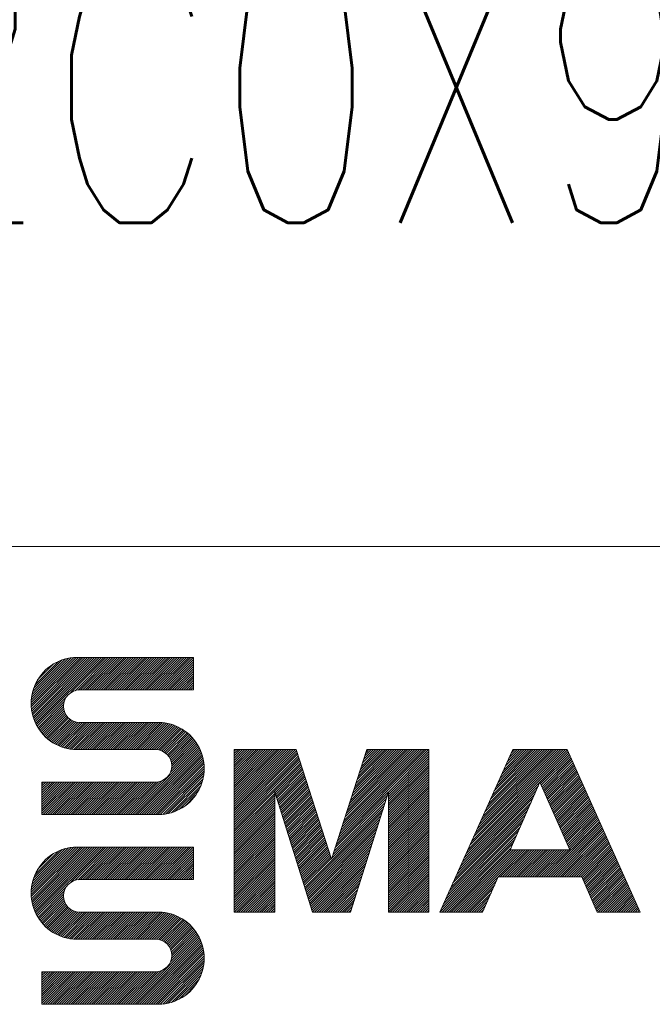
# Model space of a CAD drawing. Header units: millimetres. Extents: x 0 to 1189, y 0 to 841.
# Tile 14 of 28: x 1050 to 1061, y 18 to 37. Entities that reach past the tile are written whole.
import ezdxf

# ---------------------------------------------------------------- set-up
doc = ezdxf.new("R2010")
doc.units = ezdxf.units.MM
doc.layers.get('0').update_dxf_attribs({"linetype": 'CONTINUOUS'})
doc.layers.add('220', color=7, linetype='CONTINUOUS', true_color=0xffffff)
doc.styles.add('latin_extended', font='simplex.shx')

# ---------------------------------------------------------------- blocks, each defined once
blk = doc.blocks.new('HATCH5')
at = {"color": 1, "linetype": 'Continuous', "lineweight": 13}
for p, q in [((1049.765, 24.039), (1050.597, 24.871)), ((1049.765, 23.996), (1050.639, 24.871)), ((1049.767, 23.956), (1050.681, 24.87)), ((1049.767, 24.083), (1050.552, 24.869)), ((1049.771, 23.917), (1050.723, 24.87)), ((1049.772, 24.13), (1050.505, 24.864)), ((1049.776, 23.88), (1050.766, 24.87)), ((1049.78, 24.181), (1050.455, 24.856)), ((1049.783, 23.845), (1050.808, 24.87)), ((1049.791, 23.81), (1050.85, 24.87)), ((1049.792, 24.236), (1050.4, 24.843)), ((1049.8, 23.777), (1050.893, 24.87)), ((1049.81, 23.745), (1050.935, 24.87)), ((1049.811, 24.297), (1050.339, 24.825)), ((1049.821, 23.714), (1050.978, 24.87)), ((1049.834, 23.683), (1051.02, 24.87)), ((1049.838, 24.367), (1050.269, 24.797)), ((1049.847, 23.654), (1051.063, 24.87)), ((1049.861, 23.626), (1051.105, 24.87)), ((1049.884, 24.455), (1050.181, 24.752)), ((1050.498, 24.221), (1051.147, 24.87)), ((1050.577, 24.257), (1051.19, 24.87)), ((1050.631, 24.268), (1051.232, 24.87)), ((1050.675, 24.27), (1051.275, 24.87)), ((1050.717, 24.27), (1051.317, 24.87)), ((1050.76, 24.27), (1051.36, 24.87)), ((1050.802, 24.27), (1051.402, 24.87)), ((1050.844, 24.27), (1051.444, 24.87)), ((1050.887, 24.27), (1051.487, 24.87)), ((1050.929, 24.27), (1051.529, 24.87)), ((1050.972, 24.27), (1051.572, 24.87)), ((1051.014, 24.27), (1051.614, 24.87)), ((1051.057, 24.27), (1051.657, 24.87)), ((1051.099, 24.27), (1051.699, 24.87)), ((1051.141, 24.27), (1051.741, 24.87)), ((1051.184, 24.27), (1051.784, 24.87)), ((1051.226, 24.27), (1051.826, 24.87)), ((1051.269, 24.27), (1051.869, 24.87)), ((1051.311, 24.27), (1051.911, 24.87)), ((1051.354, 24.27), (1051.954, 24.87)), ((1051.396, 24.27), (1051.996, 24.87)), ((1051.438, 24.27), (1052.038, 24.87)), ((1051.481, 24.27), (1052.081, 24.87)), ((1051.523, 24.27), (1052.123, 24.87)), ((1051.566, 24.27), (1052.166, 24.87)), ((1051.608, 24.27), (1052.208, 24.87)), ((1051.651, 24.27), (1052.251, 24.87)), ((1051.693, 24.27), (1052.293, 24.87)), ((1051.735, 24.27), (1052.335, 24.87)), ((1051.778, 24.27), (1052.378, 24.87)), ((1051.82, 24.27), (1052.42, 24.87)), ((1051.863, 24.27), (1052.463, 24.87)), ((1051.905, 24.27), (1052.505, 24.87)), ((1051.948, 24.27), (1052.548, 24.87)), ((1051.99, 24.27), (1052.59, 24.87)), ((1052.032, 24.27), (1052.632, 24.87)), ((1052.075, 24.27), (1052.675, 24.87)), ((1052.117, 24.27), (1052.717, 24.87)), ((1052.16, 24.27), (1052.76, 24.87)), ((1052.202, 24.27), (1052.763, 24.831)), ((1052.245, 24.27), (1052.763, 24.788)), ((1052.287, 24.27), (1052.763, 24.746)), ((1052.329, 24.27), (1052.763, 24.704)), ((1052.372, 24.27), (1052.763, 24.661)), ((1052.414, 24.27), (1052.763, 24.619)), ((1052.457, 24.27), (1052.763, 24.576)), ((1052.499, 24.27), (1052.763, 24.534)), ((1052.542, 24.27), (1052.763, 24.491)), ((1052.584, 24.27), (1052.763, 24.449)), ((1052.626, 24.27), (1052.763, 24.407)), ((1052.669, 24.27), (1052.763, 24.364)), ((1052.711, 24.27), (1052.763, 24.322)), ((1052.754, 24.27), (1052.763, 24.279)), ((1049.876, 23.599), (1050.412, 24.135)), ((1049.892, 23.572), (1050.375, 24.056)), ((1049.908, 23.546), (1050.365, 24.002)), ((1049.926, 23.521), (1050.363, 23.958)), ((1049.944, 23.497), (1050.367, 23.92)), ((1049.963, 23.473), (1050.375, 23.885)), ((1049.983, 23.451), (1050.386, 23.854)), ((1050.003, 23.429), (1050.4, 23.826)), ((1050.024, 23.407), (1050.416, 23.799)), ((1050.046, 23.387), (1050.435, 23.775)), ((1050.069, 23.367), (1050.455, 23.753)), ((1050.093, 23.348), (1050.478, 23.734)), ((1050.117, 23.33), (1050.503, 23.716)), ((1050.142, 23.313), (1050.53, 23.701)), ((1050.168, 23.296), (1050.56, 23.688)), ((1050.194, 23.28), (1050.592, 23.678)), ((1050.222, 23.265), (1050.628, 23.672)), ((1050.25, 23.251), (1050.669, 23.67)), ((1050.279, 23.238), (1050.711, 23.67)), ((1050.309, 23.226), (1050.754, 23.67)), ((1050.34, 23.214), (1050.796, 23.67)), ((1050.373, 23.204), (1050.838, 23.67)), ((1050.406, 23.195), (1050.881, 23.67)), ((1050.44, 23.187), (1050.923, 23.67)), ((1050.476, 23.18), (1050.966, 23.67)), ((1050.513, 23.175), (1051.008, 23.67)), ((1050.552, 23.171), (1051.051, 23.67)), ((1050.592, 23.169), (1051.093, 23.67)), ((1050.634, 23.169), (1051.135, 23.67)), ((1050.678, 23.17), (1051.178, 23.67)), ((1050.72, 23.17), (1051.22, 23.67)), ((1050.763, 23.17), (1051.263, 23.67)), ((1050.805, 23.17), (1051.305, 23.67)), ((1050.848, 23.17), (1051.348, 23.67)), ((1050.89, 23.17), (1051.39, 23.67)), ((1050.932, 23.17), (1051.432, 23.67)), ((1050.975, 23.17), (1051.475, 23.67)), ((1051.017, 23.17), (1051.517, 23.67)), ((1051.06, 23.17), (1051.56, 23.67)), ((1051.102, 23.17), (1051.602, 23.67)), ((1051.145, 23.17), (1051.645, 23.67)), ((1051.187, 23.17), (1051.687, 23.67)), ((1051.229, 23.17), (1051.729, 23.67)), ((1051.272, 23.17), (1051.772, 23.67)), ((1051.314, 23.17), (1051.814, 23.67)), ((1051.357, 23.17), (1051.857, 23.67)), ((1051.399, 23.17), (1051.899, 23.67)), ((1051.442, 23.17), (1051.942, 23.67)), ((1051.484, 23.17), (1051.984, 23.67)), ((1051.526, 23.17), (1052.026, 23.67)), ((1051.569, 23.17), (1052.069, 23.67)), ((1051.611, 23.17), (1052.113, 23.671)), ((1051.654, 23.17), (1052.154, 23.67)), ((1051.696, 23.17), (1052.193, 23.667)), ((1051.738, 23.17), (1052.231, 23.663)), ((1051.781, 23.17), (1052.268, 23.657)), ((1051.823, 23.17), (1052.303, 23.649)), ((1051.866, 23.17), (1052.336, 23.641)), ((1051.908, 23.17), (1052.369, 23.631)), ((1051.951, 23.17), (1052.401, 23.62)), ((1051.993, 23.17), (1052.431, 23.608)), ((1052.035, 23.17), (1052.461, 23.596)), ((1052.078, 23.17), (1052.49, 23.582)), ((1052.116, 23.165), (1052.518, 23.567)), ((1052.15, 23.157), (1052.545, 23.552)), ((1052.181, 23.146), (1052.571, 23.536)), ((1052.209, 23.132), (1052.596, 23.519)), ((1052.235, 23.115), (1052.621, 23.501)), ((1052.259, 23.097), (1052.645, 23.482)), ((1052.281, 23.076), (1052.668, 23.463)), ((1052.301, 23.053), (1052.69, 23.443)), ((1052.318, 23.028), (1052.712, 23.422)), ((1052.333, 23.001), (1052.733, 23.401)), ((1052.346, 22.971), (1052.753, 23.378)), ((1052.355, 22.938), (1052.772, 23.355)), ((1052.358, 22.813), (1052.826, 23.281)), ((1052.361, 22.902), (1052.791, 23.331)), ((1052.363, 22.861), (1052.809, 23.307)), ((1051.599, 21.97), (1052.857, 23.228)), ((1051.642, 21.97), (1052.872, 23.2)), ((1051.684, 21.97), (1052.886, 23.172)), ((1051.726, 21.97), (1052.898, 23.142)), ((1051.769, 21.97), (1052.91, 23.111)), ((1051.811, 21.97), (1052.921, 23.08)), ((1052.339, 22.752), (1052.842, 23.255)), ((1051.854, 21.97), (1052.931, 23.047)), ((1051.896, 21.97), (1052.939, 23.013)), ((1051.939, 21.97), (1052.947, 22.978)), ((1051.981, 21.97), (1052.953, 22.942)), ((1052.023, 21.97), (1052.957, 22.904)), ((1052.066, 21.97), (1052.96, 22.865)), ((1052.107, 21.969), (1052.962, 22.823)), ((1052.15, 21.97), (1052.961, 22.78)), ((1052.196, 21.973), (1052.957, 22.734)), ((1049.963, 22.54), (1049.993, 22.57)), ((1049.963, 22.498), (1050.035, 22.57)), ((1049.963, 22.455), (1050.078, 22.57)), ((1049.963, 22.413), (1050.12, 22.57)), ((1049.963, 22.37), (1050.163, 22.57)), ((1049.963, 22.328), (1050.205, 22.57)), ((1049.963, 22.285), (1050.248, 22.57)), ((1049.963, 22.243), (1050.29, 22.57)), ((1049.963, 22.201), (1050.332, 22.57)), ((1049.963, 22.158), (1050.375, 22.57)), ((1049.963, 22.116), (1050.417, 22.57)), ((1049.963, 22.073), (1050.46, 22.57)), ((1049.963, 22.031), (1050.502, 22.57)), ((1049.963, 21.988), (1050.545, 22.57)), ((1049.987, 21.97), (1050.587, 22.57)), ((1050.029, 21.97), (1050.629, 22.57)), ((1050.072, 21.97), (1050.672, 22.57)), ((1050.114, 21.97), (1050.714, 22.57)), ((1050.157, 21.97), (1050.757, 22.57)), ((1050.199, 21.97), (1050.799, 22.57)), ((1050.242, 21.97), (1050.842, 22.57)), ((1050.284, 21.97), (1050.884, 22.57)), ((1050.326, 21.97), (1050.926, 22.57)), ((1050.369, 21.97), (1050.969, 22.57)), ((1050.411, 21.97), (1051.011, 22.57)), ((1050.454, 21.97), (1051.054, 22.57)), ((1050.496, 21.97), (1051.096, 22.57)), ((1050.538, 21.97), (1051.138, 22.57)), ((1050.581, 21.97), (1051.181, 22.57)), ((1050.623, 21.97), (1051.223, 22.57)), ((1050.666, 21.97), (1051.266, 22.57)), ((1050.708, 21.97), (1051.308, 22.57)), ((1050.751, 21.97), (1051.351, 22.57)), ((1050.793, 21.97), (1051.393, 22.57)), ((1050.835, 21.97), (1051.435, 22.57)), ((1050.878, 21.97), (1051.478, 22.57)), ((1050.92, 21.97), (1051.52, 22.57)), ((1050.963, 21.97), (1051.563, 22.57)), ((1051.005, 21.97), (1051.605, 22.57)), ((1051.048, 21.97), (1051.648, 22.57)), ((1051.09, 21.97), (1051.69, 22.57)), ((1051.132, 21.97), (1051.732, 22.57)), ((1051.175, 21.97), (1051.775, 22.57)), ((1051.217, 21.97), (1051.817, 22.57)), ((1051.26, 21.97), (1051.86, 22.57)), ((1051.302, 21.97), (1051.902, 22.57)), ((1051.345, 21.97), (1051.945, 22.57)), ((1051.387, 21.97), (1051.987, 22.57)), ((1051.429, 21.97), (1052.029, 22.57)), ((1051.472, 21.97), (1052.072, 22.57)), ((1051.514, 21.97), (1052.12, 22.575)), ((1051.557, 21.97), (1052.181, 22.594)), ((1052.245, 21.979), (1052.951, 22.685)), ((1052.298, 21.989), (1052.941, 22.633)), ((1052.355, 22.005), (1052.926, 22.575)), ((1052.42, 22.027), (1052.903, 22.51)), ((1052.497, 22.061), (1052.869, 22.434)), ((1052.605, 22.127), (1052.803, 22.326))]:
    blk.add_line(p, q, dxfattribs=at)
blk = doc.blocks.new('HATCH7')
at = {"color": 1, "linetype": 'Continuous', "lineweight": 13}
for p, q in [((1049.765, 20.539), (1050.597, 21.371)), ((1049.765, 20.496), (1050.639, 21.371)), ((1049.767, 20.456), (1050.681, 21.37)), ((1049.767, 20.583), (1050.552, 21.369)), ((1049.771, 20.417), (1050.723, 21.37)), ((1049.772, 20.63), (1050.505, 21.364)), ((1049.776, 20.38), (1050.766, 21.37)), ((1049.78, 20.681), (1050.455, 21.356)), ((1049.783, 20.345), (1050.808, 21.37)), ((1049.791, 20.31), (1050.85, 21.37)), ((1049.792, 20.736), (1050.4, 21.343)), ((1049.8, 20.277), (1050.893, 21.37)), ((1049.81, 20.245), (1050.935, 21.37)), ((1049.811, 20.797), (1050.339, 21.325)), ((1049.821, 20.214), (1050.978, 21.37)), ((1049.834, 20.183), (1051.02, 21.37)), ((1049.838, 20.867), (1050.269, 21.297)), ((1049.847, 20.154), (1051.063, 21.37)), ((1049.861, 20.126), (1051.105, 21.37)), ((1050.498, 20.721), (1051.147, 21.37)), ((1050.577, 20.757), (1051.19, 21.37)), ((1050.631, 20.768), (1051.232, 21.37)), ((1050.675, 20.77), (1051.275, 21.37)), ((1050.717, 20.77), (1051.317, 21.37)), ((1050.76, 20.77), (1051.36, 21.37)), ((1050.802, 20.77), (1051.402, 21.37)), ((1050.844, 20.77), (1051.444, 21.37)), ((1050.887, 20.77), (1051.487, 21.37)), ((1050.929, 20.77), (1051.529, 21.37)), ((1050.972, 20.77), (1051.572, 21.37)), ((1051.014, 20.77), (1051.614, 21.37)), ((1051.057, 20.77), (1051.657, 21.37)), ((1051.099, 20.77), (1051.699, 21.37)), ((1051.141, 20.77), (1051.741, 21.37)), ((1051.184, 20.77), (1051.784, 21.37)), ((1051.226, 20.77), (1051.826, 21.37)), ((1051.269, 20.77), (1051.869, 21.37)), ((1051.311, 20.77), (1051.911, 21.37)), ((1051.354, 20.77), (1051.954, 21.37)), ((1051.396, 20.77), (1051.996, 21.37)), ((1051.438, 20.77), (1052.038, 21.37)), ((1051.481, 20.77), (1052.081, 21.37)), ((1051.523, 20.77), (1052.123, 21.37)), ((1051.566, 20.77), (1052.166, 21.37)), ((1051.608, 20.77), (1052.208, 21.37)), ((1051.651, 20.77), (1052.251, 21.37)), ((1051.693, 20.77), (1052.293, 21.37)), ((1051.735, 20.77), (1052.335, 21.37)), ((1051.778, 20.77), (1052.378, 21.37)), ((1051.82, 20.77), (1052.42, 21.37)), ((1051.863, 20.77), (1052.463, 21.37)), ((1051.905, 20.77), (1052.505, 21.37)), ((1051.948, 20.77), (1052.548, 21.37)), ((1051.99, 20.77), (1052.59, 21.37)), ((1052.032, 20.77), (1052.632, 21.37)), ((1052.075, 20.77), (1052.675, 21.37)), ((1052.117, 20.77), (1052.717, 21.37)), ((1052.16, 20.77), (1052.76, 21.37)), ((1052.202, 20.77), (1052.763, 21.331)), ((1052.245, 20.77), (1052.763, 21.288)), ((1049.884, 20.955), (1050.181, 21.252)), ((1052.287, 20.77), (1052.763, 21.246)), ((1052.329, 20.77), (1052.763, 21.204)), ((1052.372, 20.77), (1052.763, 21.161)), ((1052.414, 20.77), (1052.763, 21.119)), ((1052.457, 20.77), (1052.763, 21.076)), ((1052.499, 20.77), (1052.763, 21.034)), ((1052.542, 20.77), (1052.763, 20.991)), ((1052.584, 20.77), (1052.763, 20.949)), ((1052.626, 20.77), (1052.763, 20.907)), ((1052.669, 20.77), (1052.763, 20.864)), ((1052.711, 20.77), (1052.763, 20.822)), ((1052.754, 20.77), (1052.763, 20.779)), ((1049.876, 20.099), (1050.412, 20.635)), ((1049.892, 20.072), (1050.375, 20.556)), ((1049.908, 20.046), (1050.365, 20.502)), ((1049.926, 20.021), (1050.363, 20.458)), ((1049.944, 19.997), (1050.367, 20.42)), ((1049.963, 19.973), (1050.375, 20.385)), ((1049.983, 19.951), (1050.386, 20.354)), ((1050.003, 19.929), (1050.4, 20.326)), ((1050.024, 19.907), (1050.416, 20.299)), ((1050.046, 19.887), (1050.435, 20.275)), ((1050.069, 19.867), (1050.455, 20.253)), ((1050.093, 19.848), (1050.478, 20.234)), ((1050.117, 19.83), (1050.503, 20.216)), ((1050.142, 19.813), (1050.53, 20.201)), ((1050.168, 19.796), (1050.56, 20.188)), ((1050.194, 19.78), (1050.592, 20.178)), ((1050.222, 19.765), (1050.628, 20.172)), ((1051.611, 19.67), (1052.113, 20.171)), ((1050.25, 19.751), (1050.669, 20.17)), ((1050.279, 19.738), (1050.711, 20.17)), ((1050.309, 19.726), (1050.754, 20.17)), ((1050.34, 19.714), (1050.796, 20.17)), ((1050.373, 19.704), (1050.838, 20.17)), ((1050.406, 19.695), (1050.881, 20.17)), ((1050.44, 19.687), (1050.923, 20.17)), ((1050.476, 19.68), (1050.966, 20.17)), ((1050.513, 19.675), (1051.008, 20.17)), ((1050.552, 19.671), (1051.051, 20.17)), ((1050.592, 19.669), (1051.093, 20.17)), ((1050.634, 19.669), (1051.135, 20.17)), ((1050.678, 19.67), (1051.178, 20.17)), ((1050.72, 19.67), (1051.22, 20.17)), ((1050.763, 19.67), (1051.263, 20.17)), ((1050.805, 19.67), (1051.305, 20.17)), ((1050.848, 19.67), (1051.348, 20.17)), ((1050.89, 19.67), (1051.39, 20.17)), ((1050.932, 19.67), (1051.432, 20.17)), ((1050.975, 19.67), (1051.475, 20.17)), ((1051.017, 19.67), (1051.517, 20.17)), ((1051.06, 19.67), (1051.56, 20.17)), ((1051.102, 19.67), (1051.602, 20.17)), ((1051.145, 19.67), (1051.645, 20.17)), ((1051.187, 19.67), (1051.687, 20.17)), ((1051.229, 19.67), (1051.729, 20.17)), ((1051.272, 19.67), (1051.772, 20.17)), ((1051.314, 19.67), (1051.814, 20.17)), ((1051.357, 19.67), (1051.857, 20.17)), ((1051.399, 19.67), (1051.899, 20.17)), ((1051.442, 19.67), (1051.942, 20.17)), ((1051.484, 19.67), (1051.984, 20.17)), ((1051.526, 19.67), (1052.026, 20.17)), ((1051.569, 19.67), (1052.069, 20.17)), ((1051.654, 19.67), (1052.154, 20.17)), ((1051.696, 19.67), (1052.193, 20.167)), ((1051.738, 19.67), (1052.231, 20.163)), ((1051.781, 19.67), (1052.268, 20.157)), ((1051.823, 19.67), (1052.303, 20.149)), ((1051.866, 19.67), (1052.336, 20.141)), ((1051.908, 19.67), (1052.369, 20.131)), ((1051.951, 19.67), (1052.401, 20.12)), ((1051.993, 19.67), (1052.431, 20.108)), ((1052.035, 19.67), (1052.461, 20.096)), ((1052.078, 19.67), (1052.49, 20.082)), ((1052.116, 19.665), (1052.518, 20.067)), ((1052.15, 19.657), (1052.545, 20.052)), ((1052.181, 19.646), (1052.571, 20.036)), ((1052.209, 19.632), (1052.596, 20.019)), ((1052.235, 19.615), (1052.621, 20.001)), ((1052.259, 19.597), (1052.645, 19.982)), ((1052.281, 19.576), (1052.668, 19.963)), ((1052.301, 19.553), (1052.69, 19.943)), ((1052.318, 19.528), (1052.712, 19.922)), ((1052.333, 19.501), (1052.733, 19.901)), ((1052.346, 19.471), (1052.753, 19.878)), ((1052.355, 19.438), (1052.772, 19.855)), ((1052.361, 19.402), (1052.791, 19.831)), ((1051.599, 18.47), (1052.857, 19.728)), ((1051.642, 18.47), (1052.872, 19.7)), ((1051.684, 18.47), (1052.886, 19.672)), ((1051.726, 18.47), (1052.898, 19.642)), ((1052.339, 19.252), (1052.842, 19.755)), ((1052.358, 19.313), (1052.826, 19.781)), ((1052.363, 19.361), (1052.809, 19.807)), ((1051.769, 18.47), (1052.91, 19.611)), ((1051.811, 18.47), (1052.921, 19.58)), ((1051.854, 18.47), (1052.931, 19.547)), ((1051.896, 18.47), (1052.939, 19.513)), ((1051.939, 18.47), (1052.947, 19.478)), ((1051.981, 18.47), (1052.953, 19.442)), ((1052.023, 18.47), (1052.957, 19.404)), ((1052.066, 18.47), (1052.96, 19.365)), ((1052.107, 18.469), (1052.962, 19.323)), ((1052.15, 18.47), (1052.961, 19.28)), ((1051.557, 18.47), (1052.181, 19.094)), ((1052.196, 18.473), (1052.957, 19.234)), ((1052.245, 18.479), (1052.951, 19.185)), ((1052.298, 18.489), (1052.941, 19.133)), ((1049.963, 19.04), (1049.993, 19.07)), ((1049.963, 18.998), (1050.035, 19.07)), ((1049.963, 18.955), (1050.078, 19.07)), ((1049.963, 18.913), (1050.12, 19.07)), ((1049.963, 18.87), (1050.163, 19.07)), ((1049.963, 18.828), (1050.205, 19.07)), ((1049.963, 18.785), (1050.248, 19.07)), ((1049.963, 18.743), (1050.29, 19.07)), ((1049.963, 18.701), (1050.332, 19.07)), ((1049.963, 18.658), (1050.375, 19.07)), ((1049.963, 18.616), (1050.417, 19.07)), ((1049.963, 18.573), (1050.46, 19.07)), ((1049.963, 18.531), (1050.502, 19.07)), ((1049.963, 18.488), (1050.545, 19.07)), ((1049.987, 18.47), (1050.587, 19.07)), ((1050.029, 18.47), (1050.629, 19.07)), ((1050.072, 18.47), (1050.672, 19.07)), ((1050.114, 18.47), (1050.714, 19.07)), ((1050.157, 18.47), (1050.757, 19.07)), ((1050.199, 18.47), (1050.799, 19.07)), ((1050.242, 18.47), (1050.842, 19.07)), ((1050.284, 18.47), (1050.884, 19.07)), ((1050.326, 18.47), (1050.926, 19.07)), ((1050.369, 18.47), (1050.969, 19.07)), ((1050.411, 18.47), (1051.011, 19.07)), ((1050.454, 18.47), (1051.054, 19.07)), ((1050.496, 18.47), (1051.096, 19.07)), ((1050.538, 18.47), (1051.138, 19.07)), ((1050.581, 18.47), (1051.181, 19.07)), ((1050.623, 18.47), (1051.223, 19.07)), ((1050.666, 18.47), (1051.266, 19.07)), ((1050.708, 18.47), (1051.308, 19.07)), ((1050.751, 18.47), (1051.351, 19.07)), ((1050.793, 18.47), (1051.393, 19.07)), ((1050.835, 18.47), (1051.435, 19.07)), ((1050.878, 18.47), (1051.478, 19.07)), ((1050.92, 18.47), (1051.52, 19.07)), ((1050.963, 18.47), (1051.563, 19.07)), ((1051.005, 18.47), (1051.605, 19.07)), ((1051.048, 18.47), (1051.648, 19.07)), ((1051.09, 18.47), (1051.69, 19.07)), ((1051.132, 18.47), (1051.732, 19.07)), ((1051.175, 18.47), (1051.775, 19.07)), ((1051.217, 18.47), (1051.817, 19.07)), ((1051.26, 18.47), (1051.86, 19.07)), ((1051.302, 18.47), (1051.902, 19.07)), ((1051.345, 18.47), (1051.945, 19.07)), ((1051.387, 18.47), (1051.987, 19.07)), ((1051.429, 18.47), (1052.029, 19.07)), ((1051.472, 18.47), (1052.072, 19.07)), ((1051.514, 18.47), (1052.12, 19.075)), ((1052.355, 18.505), (1052.926, 19.075)), ((1052.42, 18.527), (1052.903, 19.01)), ((1052.497, 18.561), (1052.869, 18.934)), ((1052.605, 18.627), (1052.803, 18.826))]:
    blk.add_line(p, q, dxfattribs=at)
blk = doc.blocks.new('HATCH9')
at = {"color": 1, "linetype": 'Continuous', "lineweight": 13}
for p, q in [((1057.764, 21.173), (1059.694, 23.102)), ((1057.799, 21.25), (1059.68, 23.131)), ((1057.834, 21.327), (1059.667, 23.161)), ((1057.868, 21.404), (1059.634, 23.17)), ((1057.903, 21.481), (1059.592, 23.17)), ((1057.938, 21.559), (1059.549, 23.17)), ((1057.973, 21.636), (1059.507, 23.17)), ((1058.007, 21.713), (1059.464, 23.17)), ((1058.042, 21.79), (1059.422, 23.17)), ((1058.077, 21.867), (1059.38, 23.17)), ((1058.111, 21.944), (1059.337, 23.17)), ((1058.146, 22.021), (1059.295, 23.17)), ((1058.181, 22.099), (1059.252, 23.17)), ((1058.216, 22.176), (1059.21, 23.17)), ((1058.25, 22.253), (1059.167, 23.17)), ((1058.285, 22.33), (1059.125, 23.17)), ((1058.32, 22.407), (1059.083, 23.17)), ((1058.354, 22.484), (1059.04, 23.17)), ((1058.389, 22.561), (1058.998, 23.17)), ((1058.424, 22.638), (1058.955, 23.17)), ((1058.459, 22.716), (1058.913, 23.17)), ((1058.493, 22.793), (1058.87, 23.17)), ((1058.528, 22.87), (1058.828, 23.17)), ((1058.563, 22.947), (1058.786, 23.17)), ((1058.597, 23.024), (1058.743, 23.17)), ((1058.632, 23.101), (1058.701, 23.17)), ((1059.175, 22.541), (1059.707, 23.073)), ((1059.188, 22.511), (1059.72, 23.044)), ((1059.201, 22.482), (1059.733, 23.014)), ((1059.214, 22.453), (1059.746, 22.985)), ((1059.227, 22.423), (1059.759, 22.956)), ((1059.24, 22.394), (1059.773, 22.927)), ((1059.253, 22.364), (1059.786, 22.897)), ((1059.266, 22.335), (1059.799, 22.868)), ((1059.279, 22.305), (1059.812, 22.839)), ((1059.292, 22.276), (1059.825, 22.809)), ((1059.305, 22.247), (1059.838, 22.78)), ((1059.318, 22.217), (1059.852, 22.751)), ((1059.331, 22.188), (1059.865, 22.722)), ((1059.344, 22.158), (1059.878, 22.692)), ((1059.357, 22.129), (1059.891, 22.663)), ((1059.37, 22.099), (1059.904, 22.634)), ((1059.383, 22.07), (1059.917, 22.605)), ((1059.396, 22.041), (1059.931, 22.575)), ((1059.409, 22.011), (1059.944, 22.546)), ((1057.695, 21.019), (1059.099, 22.423)), ((1057.73, 21.096), (1059.133, 22.499)), ((1059.422, 21.982), (1059.957, 22.517)), ((1059.435, 21.952), (1059.97, 22.488)), ((1059.448, 21.923), (1059.983, 22.458)), ((1059.461, 21.893), (1059.996, 22.429)), ((1059.474, 21.864), (1060.01, 22.4)), ((1059.487, 21.835), (1060.023, 22.371)), ((1057.591, 20.787), (1058.998, 22.195)), ((1057.625, 20.864), (1059.032, 22.271)), ((1057.66, 20.941), (1059.066, 22.347)), ((1059.5, 21.805), (1060.036, 22.341)), ((1059.513, 21.776), (1060.049, 22.312)), ((1059.526, 21.746), (1060.062, 22.283)), ((1059.539, 21.717), (1060.075, 22.254)), ((1059.552, 21.688), (1060.089, 22.224)), ((1059.565, 21.658), (1060.102, 22.195)), ((1057.521, 20.633), (1058.931, 22.043)), ((1057.556, 20.71), (1058.965, 22.119)), ((1059.578, 21.629), (1060.115, 22.166)), ((1059.591, 21.599), (1060.128, 22.137)), ((1059.604, 21.57), (1060.141, 22.107)), ((1059.617, 21.54), (1060.154, 22.078)), ((1059.63, 21.511), (1060.168, 22.049)), ((1059.643, 21.482), (1060.181, 22.019)), ((1059.656, 21.452), (1060.194, 21.99)), ((1057.417, 20.401), (1058.83, 21.815)), ((1057.452, 20.479), (1058.864, 21.891)), ((1057.487, 20.556), (1058.898, 21.967)), ((1059.236, 20.82), (1060.26, 21.844)), ((1059.278, 20.82), (1060.273, 21.815)), ((1059.669, 21.423), (1060.207, 21.961)), ((1059.682, 21.393), (1060.22, 21.932)), ((1059.695, 21.364), (1060.233, 21.902)), ((1059.708, 21.334), (1060.247, 21.873)), ((1057.348, 20.247), (1058.763, 21.663)), ((1057.382, 20.324), (1058.797, 21.739)), ((1059.321, 20.82), (1060.286, 21.785)), ((1059.363, 20.82), (1060.299, 21.756)), ((1059.405, 20.82), (1060.312, 21.727)), ((1059.448, 20.82), (1060.326, 21.698)), ((1059.49, 20.82), (1060.339, 21.668)), ((1059.533, 20.82), (1060.352, 21.639)), ((1057.313, 20.17), (1058.73, 21.587)), ((1057.355, 20.17), (1058.696, 21.511)), ((1059.575, 20.82), (1060.365, 21.61)), ((1059.618, 20.82), (1060.378, 21.581)), ((1059.66, 20.82), (1060.391, 21.551)), ((1059.702, 20.82), (1060.405, 21.522)), ((1059.745, 20.82), (1060.418, 21.493)), ((1059.787, 20.82), (1060.431, 21.464)), ((1057.398, 20.17), (1058.662, 21.435)), ((1057.44, 20.17), (1058.629, 21.359)), ((1057.483, 20.17), (1058.633, 21.32)), ((1057.525, 20.17), (1058.675, 21.32)), ((1057.568, 20.17), (1058.718, 21.32)), ((1057.61, 20.17), (1058.76, 21.32)), ((1057.652, 20.17), (1058.802, 21.32)), ((1057.695, 20.17), (1058.845, 21.32)), ((1057.737, 20.17), (1058.887, 21.32)), ((1058.43, 20.82), (1058.93, 21.32)), ((1058.472, 20.82), (1058.972, 21.32)), ((1058.514, 20.82), (1059.014, 21.32)), ((1058.557, 20.82), (1059.057, 21.32)), ((1058.599, 20.82), (1059.099, 21.32)), ((1058.642, 20.82), (1059.142, 21.32)), ((1058.684, 20.82), (1059.184, 21.32)), ((1058.727, 20.82), (1059.227, 21.32)), ((1058.769, 20.82), (1059.269, 21.32)), ((1058.811, 20.82), (1059.311, 21.32)), ((1058.854, 20.82), (1059.354, 21.32)), ((1058.896, 20.82), (1059.396, 21.32)), ((1058.939, 20.82), (1059.439, 21.32)), ((1058.981, 20.82), (1059.481, 21.32)), ((1059.024, 20.82), (1059.524, 21.32)), ((1059.066, 20.82), (1059.566, 21.32)), ((1059.108, 20.82), (1059.608, 21.32)), ((1059.151, 20.82), (1059.651, 21.32)), ((1059.193, 20.82), (1059.693, 21.32)), ((1059.83, 20.82), (1060.444, 21.434)), ((1059.872, 20.82), (1060.457, 21.405)), ((1059.915, 20.82), (1060.47, 21.376)), ((1059.942, 20.805), (1060.484, 21.346)), ((1059.955, 20.775), (1060.497, 21.317)), ((1059.968, 20.746), (1060.51, 21.288)), ((1059.981, 20.717), (1060.523, 21.259)), ((1059.994, 20.687), (1060.536, 21.229)), ((1060.007, 20.658), (1060.549, 21.2)), ((1060.02, 20.628), (1060.563, 21.171)), ((1060.033, 20.599), (1060.576, 21.142)), ((1060.046, 20.569), (1060.589, 21.112)), ((1060.059, 20.54), (1060.602, 21.083)), ((1060.072, 20.511), (1060.615, 21.054)), ((1060.085, 20.481), (1060.628, 21.025)), ((1060.098, 20.452), (1060.642, 20.995)), ((1060.111, 20.422), (1060.655, 20.966)), ((1060.124, 20.393), (1060.668, 20.937)), ((1060.137, 20.363), (1060.681, 20.908)), ((1057.78, 20.17), (1058.36, 20.75)), ((1060.15, 20.334), (1060.694, 20.878)), ((1060.163, 20.305), (1060.707, 20.849)), ((1060.176, 20.275), (1060.721, 20.82)), ((1060.189, 20.246), (1060.734, 20.791)), ((1060.202, 20.216), (1060.747, 20.761)), ((1060.215, 20.187), (1060.76, 20.732)), ((1057.822, 20.17), (1058.327, 20.674)), ((1057.864, 20.17), (1058.293, 20.598)), ((1060.24, 20.17), (1060.773, 20.703)), ((1060.283, 20.17), (1060.786, 20.674)), ((1060.325, 20.17), (1060.8, 20.644)), ((1060.368, 20.17), (1060.813, 20.615)), ((1060.41, 20.17), (1060.826, 20.586)), ((1060.453, 20.17), (1060.839, 20.556)), ((1057.907, 20.17), (1058.259, 20.522)), ((1057.949, 20.17), (1058.226, 20.446)), ((1057.992, 20.17), (1058.192, 20.37)), ((1060.495, 20.17), (1060.852, 20.527)), ((1060.537, 20.17), (1060.865, 20.498)), ((1060.58, 20.17), (1060.879, 20.469)), ((1060.622, 20.17), (1060.892, 20.439)), ((1060.665, 20.17), (1060.905, 20.41)), ((1060.707, 20.17), (1060.918, 20.381)), ((1058.034, 20.17), (1058.159, 20.294)), ((1058.077, 20.17), (1058.125, 20.218)), ((1060.749, 20.17), (1060.931, 20.352)), ((1060.792, 20.17), (1060.944, 20.322)), ((1060.834, 20.17), (1060.958, 20.293)), ((1060.877, 20.17), (1060.971, 20.264)), ((1060.919, 20.17), (1060.984, 20.235)), ((1060.962, 20.17), (1060.997, 20.205)), ((1061.004, 20.17), (1061.01, 20.176))]:
    blk.add_line(p, q, dxfattribs=at)
blk = doc.blocks.new('HATCH11')
at = {"color": 1, "linetype": 'Continuous', "lineweight": 13}
for p, q in [((1053.513, 23.14), (1053.543, 23.17)), ((1053.513, 23.097), (1053.586, 23.17)), ((1053.513, 23.055), (1053.628, 23.17)), ((1053.513, 23.013), (1053.67, 23.17)), ((1053.513, 22.97), (1053.713, 23.17)), ((1053.513, 22.928), (1053.755, 23.17)), ((1053.513, 22.885), (1053.798, 23.17)), ((1053.513, 22.843), (1053.84, 23.17)), ((1053.513, 22.8), (1053.883, 23.17)), ((1053.513, 22.758), (1053.925, 23.17)), ((1053.513, 22.716), (1053.967, 23.17)), ((1053.513, 22.673), (1054.01, 23.17)), ((1053.513, 22.631), (1054.052, 23.17)), ((1053.513, 22.588), (1054.095, 23.17)), ((1053.513, 22.546), (1054.137, 23.17)), ((1053.513, 22.503), (1054.179, 23.17)), ((1053.513, 22.461), (1054.222, 23.17)), ((1053.513, 22.419), (1054.264, 23.17)), ((1053.513, 22.376), (1054.307, 23.17)), ((1053.513, 22.334), (1054.349, 23.17)), ((1053.513, 22.291), (1054.392, 23.17)), ((1053.513, 22.249), (1054.434, 23.17)), ((1053.513, 22.206), (1054.476, 23.17)), ((1053.513, 22.164), (1054.519, 23.17)), ((1053.513, 22.122), (1054.561, 23.17)), ((1053.513, 22.079), (1054.604, 23.17)), ((1053.513, 22.037), (1054.646, 23.17)), ((1053.513, 21.994), (1054.665, 23.147)), ((1053.513, 21.952), (1054.676, 23.115)), ((1053.513, 21.909), (1054.686, 23.083)), ((1055.423, 21.486), (1057.107, 23.17)), ((1055.444, 21.549), (1057.064, 23.17)), ((1055.464, 21.612), (1057.022, 23.17)), ((1055.484, 21.675), (1056.98, 23.17)), ((1055.505, 21.737), (1056.937, 23.17)), ((1055.525, 21.8), (1056.895, 23.17)), ((1055.545, 21.863), (1056.852, 23.17)), ((1055.565, 21.926), (1056.81, 23.17)), ((1055.586, 21.988), (1056.768, 23.17)), ((1055.606, 22.051), (1056.725, 23.17)), ((1055.626, 22.114), (1056.683, 23.17)), ((1055.647, 22.176), (1056.64, 23.17)), ((1055.667, 22.239), (1056.598, 23.17)), ((1055.687, 22.302), (1056.555, 23.17)), ((1055.708, 22.365), (1056.513, 23.17)), ((1055.728, 22.427), (1056.471, 23.17)), ((1055.748, 22.49), (1056.428, 23.17)), ((1055.768, 22.553), (1056.386, 23.17)), ((1055.789, 22.615), (1056.343, 23.17)), ((1055.809, 22.678), (1056.301, 23.17)), ((1055.829, 22.741), (1056.258, 23.17)), ((1055.85, 22.804), (1056.216, 23.17)), ((1055.87, 22.866), (1056.174, 23.17)), ((1055.89, 22.929), (1056.131, 23.17)), ((1055.91, 22.992), (1056.089, 23.17)), ((1055.931, 23.054), (1056.046, 23.17)), ((1055.951, 23.117), (1056.004, 23.17)), ((1056.363, 22.384), (1057.113, 23.134)), ((1056.363, 22.341), (1057.113, 23.091)), ((1053.513, 21.867), (1054.697, 23.051)), ((1053.513, 21.825), (1054.707, 23.019)), ((1053.513, 21.782), (1054.717, 22.986)), ((1053.513, 21.74), (1054.728, 22.954)), ((1053.513, 21.697), (1054.738, 22.922)), ((1056.363, 22.299), (1057.113, 23.049)), ((1056.363, 22.256), (1057.113, 23.006)), ((1056.363, 22.214), (1057.113, 22.964)), ((1056.363, 22.171), (1057.113, 22.921)), ((1053.513, 21.655), (1054.748, 22.89)), ((1054.269, 22.368), (1054.759, 22.858)), ((1054.279, 22.336), (1054.769, 22.826)), ((1054.289, 22.304), (1054.779, 22.794)), ((1054.299, 22.272), (1054.79, 22.762)), ((1054.31, 22.239), (1054.8, 22.73)), ((1056.363, 22.129), (1057.113, 22.879)), ((1056.363, 22.087), (1057.113, 22.837)), ((1056.363, 22.044), (1057.113, 22.794)), ((1056.363, 22.002), (1057.113, 22.752)), ((1054.32, 22.207), (1054.811, 22.698)), ((1054.33, 22.175), (1054.821, 22.666)), ((1054.34, 22.143), (1054.831, 22.634)), ((1054.35, 22.11), (1054.842, 22.602)), ((1054.36, 22.078), (1054.852, 22.57)), ((1054.371, 22.046), (1054.862, 22.538)), ((1056.363, 21.959), (1057.113, 22.709)), ((1056.363, 21.917), (1057.113, 22.667)), ((1056.363, 21.874), (1057.113, 22.624)), ((1056.363, 21.832), (1057.113, 22.582)), ((1056.363, 21.79), (1057.113, 22.54)), ((1053.513, 21.612), (1054.263, 22.362)), ((1054.381, 22.014), (1054.873, 22.506)), ((1054.391, 21.981), (1054.883, 22.474)), ((1054.401, 21.949), (1054.894, 22.442)), ((1054.411, 21.917), (1054.904, 22.409)), ((1054.422, 21.885), (1054.914, 22.377)), ((1055.403, 21.424), (1056.362, 22.382)), ((1056.363, 21.747), (1057.113, 22.497)), ((1056.363, 21.705), (1057.113, 22.455)), ((1056.363, 21.662), (1057.113, 22.412)), ((1056.363, 21.62), (1057.113, 22.37)), ((1053.513, 21.57), (1054.263, 22.32)), ((1053.513, 21.528), (1054.263, 22.278)), ((1053.513, 21.485), (1054.263, 22.235)), ((1053.513, 21.443), (1054.263, 22.193)), ((1054.432, 21.852), (1054.925, 22.345)), ((1054.442, 21.82), (1054.935, 22.313)), ((1054.452, 21.788), (1054.945, 22.281)), ((1054.462, 21.756), (1054.956, 22.249)), ((1054.472, 21.723), (1054.966, 22.217)), ((1054.483, 21.691), (1054.977, 22.185)), ((1055.342, 21.236), (1056.303, 22.196)), ((1055.363, 21.298), (1056.322, 22.258)), ((1055.383, 21.361), (1056.342, 22.32)), ((1056.363, 21.577), (1057.113, 22.327)), ((1056.363, 21.535), (1057.113, 22.285)), ((1056.363, 21.493), (1057.113, 22.243)), ((1056.363, 21.45), (1057.113, 22.2)), ((1053.513, 21.4), (1054.263, 22.15)), ((1053.513, 21.358), (1054.263, 22.108)), ((1053.513, 21.316), (1054.263, 22.066)), ((1053.513, 21.273), (1054.263, 22.023)), ((1054.493, 21.659), (1054.987, 22.153)), ((1054.503, 21.627), (1054.997, 22.121)), ((1054.513, 21.594), (1055.008, 22.089)), ((1054.523, 21.562), (1055.018, 22.057)), ((1054.534, 21.53), (1055.028, 22.025)), ((1054.544, 21.498), (1055.039, 21.993)), ((1054.819, 20.627), (1056.264, 22.072)), ((1054.829, 20.595), (1056.244, 22.01)), ((1055.322, 21.173), (1056.283, 22.134)), ((1056.363, 21.408), (1057.113, 22.158)), ((1056.363, 21.365), (1057.113, 22.115)), ((1056.363, 21.323), (1057.113, 22.073)), ((1056.363, 21.281), (1057.113, 22.031)), ((1053.513, 21.231), (1054.263, 21.981)), ((1053.513, 21.188), (1054.263, 21.938)), ((1053.513, 21.146), (1054.263, 21.896)), ((1053.513, 21.103), (1054.263, 21.853)), ((1053.513, 21.061), (1054.263, 21.811)), ((1054.554, 21.465), (1055.049, 21.961)), ((1054.564, 21.433), (1055.06, 21.929)), ((1054.574, 21.401), (1055.07, 21.897)), ((1054.584, 21.369), (1055.08, 21.865)), ((1054.595, 21.336), (1055.091, 21.832)), ((1054.839, 20.563), (1056.225, 21.948)), ((1054.849, 20.53), (1056.205, 21.886)), ((1054.859, 20.498), (1056.185, 21.824)), ((1056.363, 21.238), (1057.113, 21.988)), ((1056.363, 21.196), (1057.113, 21.946)), ((1056.363, 21.153), (1057.113, 21.903)), ((1056.363, 21.111), (1057.113, 21.861)), ((1056.363, 21.068), (1057.113, 21.818)), ((1053.513, 21.019), (1054.263, 21.769)), ((1053.513, 20.976), (1054.263, 21.726)), ((1053.513, 20.934), (1054.263, 21.684)), ((1053.513, 20.891), (1054.263, 21.641)), ((1054.605, 21.304), (1055.101, 21.8)), ((1054.615, 21.272), (1055.111, 21.768)), ((1054.625, 21.24), (1055.122, 21.736)), ((1054.635, 21.207), (1055.132, 21.704)), ((1054.646, 21.175), (1055.142, 21.672)), ((1054.656, 21.143), (1055.153, 21.64)), ((1054.87, 20.466), (1056.166, 21.762)), ((1054.88, 20.434), (1056.146, 21.7)), ((1054.89, 20.401), (1056.127, 21.638)), ((1056.363, 21.026), (1057.113, 21.776)), ((1056.363, 20.984), (1057.113, 21.734)), ((1056.363, 20.941), (1057.113, 21.691)), ((1056.363, 20.899), (1057.113, 21.649)), ((1053.513, 20.849), (1054.263, 21.599)), ((1053.513, 20.806), (1054.263, 21.556)), ((1053.513, 20.764), (1054.263, 21.514)), ((1053.513, 20.722), (1054.263, 21.472)), ((1054.666, 21.111), (1055.163, 21.608)), ((1054.676, 21.079), (1055.174, 21.576)), ((1054.686, 21.046), (1055.184, 21.544)), ((1054.696, 21.014), (1055.194, 21.512)), ((1054.707, 20.982), (1055.205, 21.48)), ((1054.717, 20.95), (1055.215, 21.448)), ((1054.9, 20.369), (1056.107, 21.576)), ((1054.91, 20.337), (1056.087, 21.514)), ((1054.92, 20.305), (1056.068, 21.452)), ((1056.363, 20.856), (1057.113, 21.606)), ((1056.363, 20.814), (1057.113, 21.564)), ((1056.363, 20.771), (1057.113, 21.521)), ((1056.363, 20.729), (1057.113, 21.479)), ((1053.513, 20.679), (1054.263, 21.429)), ((1053.513, 20.637), (1054.263, 21.387)), ((1053.513, 20.594), (1054.263, 21.344)), ((1053.513, 20.552), (1054.263, 21.302)), ((1054.727, 20.917), (1055.225, 21.416)), ((1054.737, 20.885), (1055.236, 21.384)), ((1054.747, 20.853), (1055.246, 21.352)), ((1054.758, 20.821), (1055.257, 21.32)), ((1054.768, 20.788), (1055.267, 21.288)), ((1054.931, 20.272), (1056.048, 21.39)), ((1054.941, 20.24), (1056.029, 21.328)), ((1054.951, 20.208), (1056.009, 21.266)), ((1056.363, 20.687), (1057.113, 21.437)), ((1056.363, 20.644), (1057.113, 21.394)), ((1056.363, 20.602), (1057.113, 21.352)), ((1056.363, 20.559), (1057.113, 21.309)), ((1056.363, 20.517), (1057.113, 21.267)), ((1053.513, 20.509), (1054.263, 21.259)), ((1053.513, 20.467), (1054.263, 21.217)), ((1053.513, 20.425), (1054.263, 21.175)), ((1053.513, 20.382), (1054.263, 21.132)), ((1053.513, 20.34), (1054.263, 21.09)), ((1054.778, 20.756), (1055.277, 21.255)), ((1054.788, 20.724), (1055.288, 21.223)), ((1054.798, 20.692), (1055.298, 21.191)), ((1054.808, 20.659), (1055.308, 21.159)), ((1054.961, 20.176), (1055.99, 21.204)), ((1054.998, 20.17), (1055.97, 21.142)), ((1055.04, 20.17), (1055.95, 21.08)), ((1056.363, 20.474), (1057.113, 21.224)), ((1056.363, 20.432), (1057.113, 21.182)), ((1056.363, 20.39), (1057.113, 21.14)), ((1056.363, 20.347), (1057.113, 21.097)), ((1053.513, 20.297), (1054.263, 21.047)), ((1053.513, 20.255), (1054.263, 21.005)), ((1053.513, 20.212), (1054.263, 20.962)), ((1053.513, 20.17), (1054.263, 20.92)), ((1055.083, 20.17), (1055.931, 21.018)), ((1055.125, 20.17), (1055.911, 20.956)), ((1056.363, 20.305), (1057.113, 21.055)), ((1056.363, 20.262), (1057.113, 21.012)), ((1056.363, 20.22), (1057.113, 20.97)), ((1056.363, 20.177), (1057.113, 20.927)), ((1053.555, 20.17), (1054.263, 20.878)), ((1053.598, 20.17), (1054.263, 20.835)), ((1053.64, 20.17), (1054.263, 20.793)), ((1053.683, 20.17), (1054.263, 20.75)), ((1055.168, 20.17), (1055.892, 20.894)), ((1055.21, 20.17), (1055.872, 20.832)), ((1055.252, 20.17), (1055.852, 20.77)), ((1056.398, 20.17), (1057.113, 20.885)), ((1056.44, 20.17), (1057.113, 20.843)), ((1056.483, 20.17), (1057.113, 20.8)), ((1056.525, 20.17), (1057.113, 20.758)), ((1053.725, 20.17), (1054.263, 20.708)), ((1053.768, 20.17), (1054.263, 20.665)), ((1053.81, 20.17), (1054.263, 20.623)), ((1053.852, 20.17), (1054.263, 20.581)), ((1053.895, 20.17), (1054.263, 20.538)), ((1055.295, 20.17), (1055.833, 20.708)), ((1055.337, 20.17), (1055.813, 20.646)), ((1055.38, 20.17), (1055.794, 20.584)), ((1056.568, 20.17), (1057.113, 20.715)), ((1056.61, 20.17), (1057.113, 20.673)), ((1056.653, 20.17), (1057.113, 20.63)), ((1056.695, 20.17), (1057.113, 20.588)), ((1056.737, 20.17), (1057.113, 20.546)), ((1053.937, 20.17), (1054.263, 20.496)), ((1053.98, 20.17), (1054.263, 20.453)), ((1054.022, 20.17), (1054.263, 20.411)), ((1054.064, 20.17), (1054.263, 20.368)), ((1055.422, 20.17), (1055.774, 20.522)), ((1055.465, 20.17), (1055.755, 20.46)), ((1055.507, 20.17), (1055.735, 20.398)), ((1056.78, 20.17), (1057.113, 20.503)), ((1056.822, 20.17), (1057.113, 20.461)), ((1056.865, 20.17), (1057.113, 20.418)), ((1056.907, 20.17), (1057.113, 20.376)), ((1054.107, 20.17), (1054.263, 20.326)), ((1054.149, 20.17), (1054.263, 20.284)), ((1054.192, 20.17), (1054.263, 20.241)), ((1054.234, 20.17), (1054.263, 20.199)), ((1055.549, 20.17), (1055.715, 20.336)), ((1055.592, 20.17), (1055.696, 20.274)), ((1055.634, 20.17), (1055.676, 20.212)), ((1056.949, 20.17), (1057.113, 20.333)), ((1056.992, 20.17), (1057.113, 20.291)), ((1057.034, 20.17), (1057.113, 20.249)), ((1057.077, 20.17), (1057.113, 20.206))]:
    blk.add_line(p, q, dxfattribs=at)

msp = doc.modelspace()

# ---------------------------------------------------------------- linework, layer by layer
at = {"layer": '220', "color": 150, "linetype": 'Continuous', "lineweight": 18}
msp.add_line((999, 26.92), (1179, 26.92), dxfattribs=at)
at = {"layer": '220', "color": 150, "linetype": 'Continuous', "lineweight": 13}
msp.add_line((1032.187, 26.92), (1083.2, 26.92), dxfattribs=at)
at = {"layer": '220', "color": 30, "linetype": 'Continuous', "lineweight": 18}
for p, q in [((1050.663, 24.87), (1052.763, 24.87)), ((1052.763, 24.87), (1052.763, 24.27)), ((1050.663, 24.27), (1052.763, 24.27)), ((1050.663, 23.67), (1052.063, 23.67)), ((1050.663, 23.17), (1052.063, 23.17)), ((1053.513, 23.17), (1054.658, 23.17)), ((1053.513, 23.17), (1053.513, 20.17)), ((1054.658, 23.17), (1055.313, 21.145)), ((1055.313, 21.145), (1055.968, 23.17)), ((1055.968, 23.17), (1057.113, 23.17)), ((1057.113, 23.17), (1057.113, 20.17)), ((1058.663, 23.17), (1057.313, 20.17)), ((1058.663, 23.17), (1059.663, 23.17)), ((1059.663, 23.17), (1061.013, 20.17)), ((1049.963, 22.57), (1049.963, 21.97)), ((1049.963, 22.57), (1052.063, 22.57)), ((1058.612, 21.32), (1059.163, 22.567)), ((1059.714, 21.32), (1059.163, 22.567)), ((1054.263, 22.387), (1054.963, 20.17)), ((1054.263, 22.387), (1054.263, 20.17)), ((1056.363, 22.387), (1055.663, 20.17)), ((1056.363, 22.387), (1056.363, 20.17)), ((1049.963, 21.97), (1052.063, 21.97)), ((1050.663, 21.37), (1052.763, 21.37)), ((1052.763, 21.37), (1052.763, 20.77)), ((1058.612, 21.32), (1059.714, 21.32)), ((1050.663, 20.77), (1052.763, 20.77)), ((1058.104, 20.17), (1058.391, 20.82)), ((1058.391, 20.82), (1059.935, 20.82)), ((1060.222, 20.17), (1059.935, 20.82)), ((1050.663, 20.17), (1052.063, 20.17)), ((1053.513, 20.17), (1054.263, 20.17)), ((1054.963, 20.17), (1055.663, 20.17)), ((1056.363, 20.17), (1057.113, 20.17)), ((1057.313, 20.17), (1058.104, 20.17)), ((1060.222, 20.17), (1061.013, 20.17)), ((1050.663, 19.67), (1052.063, 19.67)), ((1049.963, 19.07), (1049.963, 18.47)), ((1049.963, 19.07), (1052.063, 19.07)), ((1049.963, 18.47), (1052.063, 18.47))]:
    msp.add_line(p, q, dxfattribs=at)
for centre, radius, start, end in [((1050.616, 24.02), 0.851, 86.8158, 273.1842), ((1050.663, 23.97), 0.3, 90, 270), ((1052.11, 22.82), 0.851, 266.8152, 93.1848), ((1052.063, 22.87), 0.3, 270, 90), ((1050.616, 20.52), 0.851, 86.8158, 273.1842), ((1050.663, 20.47), 0.3, 90, 270), ((1052.11, 19.32), 0.851, 266.8152, 93.1848), ((1052.063, 19.37), 0.3, 270, 90)]:
    msp.add_arc(centre, radius, start, end, dxfattribs=at)

# ---------------------------------------------------------------- block references
at = {"layer": '220', "color": 1, "linetype": 'Continuous', "lineweight": 13}
for name in ['HATCH5', 'HATCH11', 'HATCH9', 'HATCH7']:
    msp.add_blockref(name, (0, 0), dxfattribs=at)

# ---------------------------------------------------------------- texts
at = {"layer": '220', "color": 30, "linetype": 'Continuous', "lineweight": 25, "insert": (1040.583, 31.225), "char_height": 5, "attachment_point": 7, "line_spacing_factor": 0.963855, "style": 'latin_extended'}
msp.add_mtext('\\W0.6913;M62C0X9/M62C0XA', dxfattribs=at)

doc.saveas('drawing.dxf')
